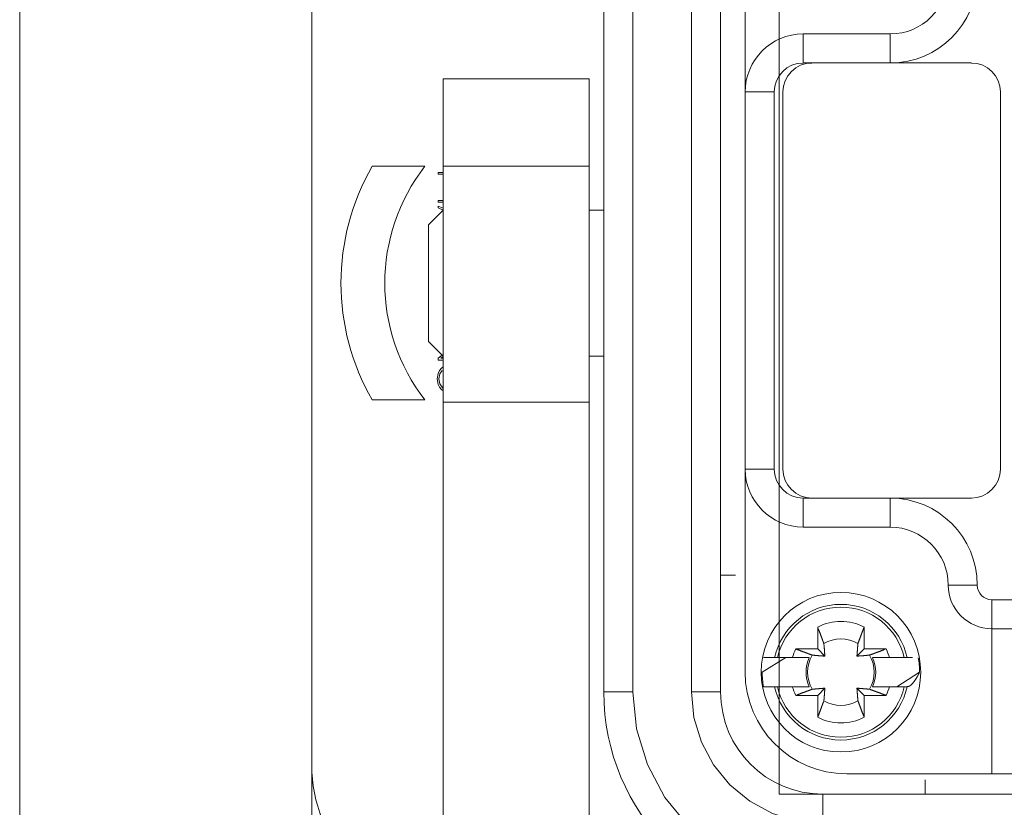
# Model space of a CAD drawing. Header units: millimetres. Extents: x 12388 to 56229, y -202 to 7369.
# Tile 37 of 88: x 20906 to 21041, y 2077 to 2185. Entities that reach past the tile are written whole.
import ezdxf

# ---------------------------------------------------------------- set-up
doc = ezdxf.new("R2010")
doc.units = ezdxf.units.MM
doc.header["$LTSCALE"] = 40
doc.layers.add('도면층1', color=1, linetype='Continuous')

# ---------------------------------------------------------------- blocks, each defined once
blk = doc.blocks.new('0099')
at = {"layer": '도면층1', "linetype": 'Continuous', "lineweight": 15}
for p, q in [((21010.14, 2218.54), (21010.14, 2078.54)), ((21010.14, 2078.54), (21202.14, 2078.54))]:
    blk.add_line(p, q, dxfattribs=at)
at = {"layer": '도면층1', "linetype": 'Continuous', "lineweight": 0}
for p, q in [((20946.14, 2082.54), (20946.14, 2214.54)), ((20986.14, 2092.54), (20986.14, 2204.54)), ((20990.14, 2204.54), (20990.14, 2092.54)), ((20998.14, 2204.54), (20998.14, 2092.54)), ((21002.14, 2092.54), (21002.14, 2204.54)), ((21005.51, 2202.54), (21005.51, 2174.72)), ((21025.37, 2182.67), (21013.45, 2182.67)), ((21013.45, 2182.67), (21013.45, 2178.7)), ((21025.37, 2182.67), (21025.37, 2178.7)), ((21013.45, 2178.7), (21014.65, 2178.7)), ((21025.37, 2178.7), (21014.65, 2178.7)), ((21025.37, 2178.7), (21036.5, 2178.7)), ((20964.13, 2176.54), (20964.13, 2176.54)), ((20964.14, 2176.54), (20964.14, 2164.54)), ((20984.14, 2176.54), (20964.14, 2176.54)), ((20984.14, 2176.54), (20984.14, 2176.54)), ((20984.14, 2176.54), (20984.14, 2164.54)), ((21005.51, 2174.72), (21005.51, 2123.07)), ((21005.51, 2174.72), (21009.48, 2174.72)), ((21009.48, 2123.07), (21009.48, 2174.72)), ((21010.67, 2174.72), (21010.67, 2123.07)), ((21040.47, 2174.72), (21040.47, 2123.07)), ((20954.42, 2164.54), (20961.64, 2164.54)), ((20963.44, 2163.46), (20963.44, 2163.7)), ((20963.44, 2163.7), (20964.14, 2163.7)), ((20964.14, 2163.46), (20963.44, 2163.46)), ((20963.44, 2163.46), (20963.44, 2163.46)), ((20964.14, 2163.46), (20963.44, 2163.46)), ((20964.14, 2164.54), (20964.14, 2132.22)), ((20984.14, 2164.54), (20964.14, 2164.54)), ((20984.14, 2164.54), (20984.14, 2132.22)), ((20963.44, 2159.61), (20963.44, 2159.85)), ((20963.44, 2159.85), (20964.14, 2159.85)), ((20964.14, 2159.61), (20963.44, 2159.61)), ((20963.44, 2159.61), (20963.44, 2159.61)), ((20964.14, 2159.61), (20963.44, 2159.61)), ((20964.14, 2158.54), (20962.13, 2156.53)), ((20963.44, 2158.83), (20963.44, 2159.09)), ((20963.44, 2159.09), (20964.14, 2158.79)), ((20964.12, 2158.53), (20963.44, 2158.83)), ((20963.44, 2158.83), (20963.44, 2158.83)), ((20964.12, 2158.53), (20963.44, 2158.83)), ((20986.14, 2158.54), (20984.14, 2158.54)), ((20962.14, 2156.54), (20962.14, 2140.54)), ((20962.13, 2140.55), (20964.14, 2138.54)), ((20963.44, 2138.28), (20964, 2138.68)), ((20963.44, 2138.01), (20963.44, 2138.28)), ((20964.14, 2138.01), (20963.44, 2138.01)), ((20964.14, 2138.01), (20963.44, 2138.01)), ((20963.44, 2138.01), (20963.44, 2138.01)), ((20964.14, 2138.48), (20963.81, 2138.25)), ((20964.14, 2138.48), (20963.81, 2138.25)), ((20963.81, 2138.25), (20964.14, 2138.25)), ((20984.14, 2138.54), (20986.14, 2138.54)), ((20954.42, 2132.54), (20954.42, 2132.54)), ((20961.64, 2132.54), (20954.42, 2132.54)), ((20961.64, 2132.54), (20954.42, 2132.54)), ((20961.64, 2132.54), (20961.64, 2132.54)), ((20984.14, 2132.22), (20964.14, 2132.22)), ((20964.14, 2132.22), (20964.14, 2068.54)), ((20984.14, 2132.22), (20984.14, 2066.85)), ((21005.51, 2123.07), (21009.48, 2123.07)), ((21005.51, 2095.25), (21005.51, 2123.07)), ((21013.45, 2115.12), (21013.45, 2119.09)), ((21014.65, 2119.09), (21013.45, 2119.09)), ((21014.65, 2119.09), (21025.37, 2119.09)), ((21036.5, 2119.09), (21025.37, 2119.09)), ((21025.37, 2115.12), (21025.37, 2119.09)), ((21013.45, 2115.12), (21025.37, 2115.12)), ((21004.2, 2108.54), (21002.14, 2108.54)), ((21033.32, 2107.17), (21037.3, 2107.17)), ((21039.28, 2105.18), (21039.28, 2101.21)), ((21039.28, 2105.18), (21052.99, 2105.18)), ((21015.44, 2098.43), (21015.44, 2101.44)), ((21021.8, 2101.44), (21021.8, 2098.43)), ((21039.28, 2101.21), (21052.99, 2101.21)), ((21039.28, 2081.34), (21039.28, 2101.21)), ((21011.06, 2097.24), (21007.84, 2095.25)), ((21009.55, 2097.24), (21008.02, 2097.24)), ((21009.55, 2097.24), (21009.93, 2097.24)), ((21009.93, 2097.24), (21011.96, 2097.24)), ((21012.43, 2098.43), (21015.44, 2098.43)), ((21015.44, 2098.43), (21016.42, 2097.45)), ((21020.81, 2097.45), (21021.8, 2098.43)), ((21021.8, 2098.43), (21024.8, 2098.43)), ((21025.27, 2097.24), (21022.96, 2097.24)), ((21025.28, 2097.24), (21027.31, 2097.24)), ((21027.31, 2097.24), (21027.69, 2097.24)), ((21026.28, 2093.26), (21029.4, 2095.25)), ((21008.02, 2093.26), (21009.55, 2093.26)), ((21009.93, 2093.26), (21009.55, 2093.26)), ((21011.96, 2093.26), (21009.93, 2093.26)), ((21022.96, 2093.26), (21024.14, 2093.26)), ((21027.31, 2093.26), (21025.28, 2093.26)), ((21027.69, 2093.26), (21027.31, 2093.26)), ((20990.14, 2092.54), (20986.14, 2092.54)), ((20998.14, 2092.54), (21002.14, 2092.54)), ((21015.44, 2092.07), (21012.43, 2092.07)), ((21016.42, 2093.06), (21015.44, 2092.07)), ((21015.44, 2089.07), (21015.44, 2092.07)), ((21021.8, 2092.07), (21020.81, 2093.06)), ((21021.8, 2092.07), (21021.8, 2089.07)), ((21024.8, 2092.07), (21021.8, 2092.07)), ((21019.41, 2081.34), (21039.28, 2081.34)), ((21039.28, 2081.34), (21046.32, 2081.34)), ((21030.14, 2080.49), (21030.14, 2078.54)), ((21196.14, 2078.54), (21016.14, 2078.54)), ((21016.14, 2078.54), (21016.14, 2074.54))]:
    blk.add_line(p, q, dxfattribs=at)
at = {"layer": '도면층1', "linetype": 'Continuous', "lineweight": 0, "flags": 128}
for points in [[(20964.14, 2133.8), (20963.92, 2133.98), (20963.65, 2134.3), (20963.46, 2134.67), (20963.32, 2135.43), (20963.46, 2136.18), (20963.65, 2136.55), (20963.92, 2136.88), (20964.14, 2137.06)], [(20964, 2136.58), (20963.69, 2136.12), (20963.56, 2135.43), (20963.69, 2134.74), (20964.09, 2134.15), (20964.14, 2134.12)], [(20990.14, 2092.54), (20990.64, 2087.47), (20992.12, 2082.59), (20994.52, 2078.1), (20997.75, 2074.16), (21001.69, 2070.92), (21006.19, 2068.52), (21011.06, 2067.04), (21016.14, 2066.54)], [(21016.14, 2074.54), (21012.62, 2074.89), (21009.25, 2075.91), (21006.14, 2077.58), (21003.41, 2079.81), (21001.17, 2082.54), (20999.51, 2085.65), (20998.48, 2089.03), (20998.14, 2092.54)]]:
    blk.add_lwpolyline(points, dxfattribs=at)
at = {"layer": '도면층1', "linetype": 'Continuous', "lineweight": 0}
for points in [[(21016.29, 2099.17), (21016.27, 2099.23, 0.000042), (21016.24, 2099.29, 0.000041), (21016.22, 2099.35, 0.000039), (21016.2, 2099.41, 0.000038), (21016.17, 2099.48, 0.000037), (21016.15, 2099.54, 0.000035), (21016.12, 2099.61, 0.000034), (21016.1, 2099.68, 0.000033), (21016.07, 2099.75, 0.000032), (21016.05, 2099.81, 0.000031), (21016.02, 2099.88, 0.00003), (21015.99, 2099.96, 0.000029), (21015.97, 2100.03, 0.000028), (21015.94, 2100.1, 0.000028), (21015.91, 2100.18, 0.000027), (21015.88, 2100.25, 0.000026), (21015.85, 2100.33, 0.000025), (21015.83, 2100.41, 0.000025), (21015.8, 2100.49, 0.000024), (21015.77, 2100.57, 0.000022), (21015.74, 2100.65, 0.000023), (21015.7, 2100.73, 0.000027), (21015.67, 2100.82, 0.00002), (21015.64, 2100.9, 0.000007), (21015.61, 2100.97, 0.000027), (21015.58, 2101.07, 0.000044), (21015.52, 2101.23, 0.00002), (21015.44, 2101.44, 0.000011)], [(21021.8, 2101.44), (21021.76, 2101.34, 0.000021), (21021.73, 2101.25, 0.000022), (21021.7, 2101.16, 0.000022), (21021.66, 2101.07, 0.000023), (21021.63, 2100.99, 0.000023), (21021.6, 2100.9, 0.000024), (21021.57, 2100.81, 0.000025), (21021.53, 2100.73, 0.000025), (21021.5, 2100.65, 0.000026), (21021.47, 2100.57, 0.000027), (21021.44, 2100.49, 0.000028), (21021.41, 2100.41, 0.000028), (21021.38, 2100.33, 0.000029), (21021.36, 2100.25, 0.00003), (21021.33, 2100.18, 0.000031), (21021.3, 2100.1, 0.000032), (21021.27, 2100.03, 0.000033), (21021.24, 2099.96, 0.000035), (21021.22, 2099.88, 0.000035), (21021.19, 2099.81, 0.000033), (21021.17, 2099.75, 0.000038), (21021.14, 2099.68, 0.000047), (21021.12, 2099.61, 0.000037), (21021.09, 2099.54, 0.000013), (21021.07, 2099.49, 0.000054), (21021.04, 2099.41, 0.000099), (21021, 2099.31, 0.000051), (21020.95, 2099.17, 0.000028)], [(21016.42, 2097.45), (21016.42, 2097.49, 0.000146), (21016.42, 2097.53, 0.00014), (21016.41, 2097.57, 0.000136), (21016.41, 2097.62, 0.000135), (21016.41, 2097.66, 0.000133), (21016.4, 2097.71, 0.000131), (21016.4, 2097.76, 0.000128), (21016.4, 2097.8, 0.000127), (21016.39, 2097.85, 0.000124), (21016.39, 2097.9, 0.000123), (21016.39, 2097.95, 0.00012), (21016.38, 2098, 0.000118), (21016.38, 2098.06, 0.000116), (21016.37, 2098.11, 0.000115), (21016.37, 2098.16, 0.000112), (21016.37, 2098.22, 0.000109), (21016.36, 2098.28, 0.000108), (21016.36, 2098.34, 0.000109), (21016.35, 2098.4, 0.000103), (21016.35, 2098.46, 0.000094), (21016.34, 2098.52, 0.000103), (21016.34, 2098.59, 0.000123), (21016.33, 2098.66, 0.000088), (21016.33, 2098.72, 0.000024), (21016.32, 2098.78, 0.000127), (21016.31, 2098.86, 0.000209), (21016.3, 2098.99, 0.000094), (21016.29, 2099.17, 0.000047)], [(21020.95, 2099.17), (21020.94, 2099.09, 0.000078), (21020.94, 2099.01, 0.000084), (21020.93, 2098.94, 0.000087), (21020.93, 2098.86, 0.000088), (21020.92, 2098.79, 0.000089), (21020.91, 2098.72, 0.000091), (21020.91, 2098.65, 0.000093), (21020.9, 2098.59, 0.000095), (21020.9, 2098.52, 0.000097), (21020.89, 2098.46, 0.000099), (21020.89, 2098.4, 0.000101), (21020.88, 2098.34, 0.000103), (21020.88, 2098.28, 0.000105), (21020.87, 2098.22, 0.000107), (21020.87, 2098.16, 0.000109), (21020.86, 2098.11, 0.00011), (21020.86, 2098.06, 0.000113), (21020.86, 2098, 0.000117), (21020.85, 2097.95, 0.000116), (21020.85, 2097.9, 0.000111), (21020.84, 2097.85, 0.000123), (21020.84, 2097.8, 0.000148), (21020.84, 2097.75, 0.000117), (21020.83, 2097.71, 0.000045), (21020.83, 2097.67, 0.000164), (21020.83, 2097.62, 0.00029), (21020.82, 2097.54, 0.00015), (21020.81, 2097.45, 0.000083)], [(21011.96, 2097.24), (21012.05, 2097.24, 0.000003), (21012.14, 2097.24, 0.000003), (21012.23, 2097.24, 0.000003), (21012.32, 2097.24, 0.000003), (21012.41, 2097.24, 0.000003), (21012.49, 2097.24, 0.000003), (21012.58, 2097.24, 0.000003), (21012.66, 2097.24, 0.000003), (21012.75, 2097.24, 0.000003), (21012.83, 2097.24, 0.000003), (21012.91, 2097.24, 0.000003), (21012.99, 2097.24, 0.000004), (21013.07, 2097.24, 0.000004), (21013.15, 2097.24, 0.000004), (21013.23, 2097.24, 0.000004), (21013.3, 2097.24, 0.000004), (21013.38, 2097.24, 0.000004), (21013.45, 2097.24, 0.000004), (21013.53, 2097.24, 0.000004), (21013.6, 2097.24, 0.000004), (21013.67, 2097.24, 0.000005), (21013.74, 2097.24, 0.000006), (21013.81, 2097.24, 0.000004), (21013.88, 2097.24, 0.000001), (21013.94, 2097.24, 0.000006), (21014.02, 2097.24, 0.000011), (21014.13, 2097.24, 0.000006), (21014.28, 2097.24, 0.000003)], [(21012.43, 2098.43), (21012.53, 2098.39, 0.00002), (21012.62, 2098.36, 0.000021), (21012.71, 2098.33, 0.000021), (21012.8, 2098.29, 0.000022), (21012.88, 2098.26, 0.000022), (21012.97, 2098.23, 0.000023), (21013.06, 2098.2, 0.000024), (21013.14, 2098.17, 0.000024), (21013.22, 2098.13, 0.000025), (21013.3, 2098.1, 0.000026), (21013.38, 2098.07, 0.000027), (21013.46, 2098.04, 0.000027), (21013.54, 2098.02, 0.000028), (21013.62, 2097.99, 0.000029), (21013.69, 2097.96, 0.00003), (21013.77, 2097.93, 0.00003), (21013.84, 2097.9, 0.000032), (21013.91, 2097.88, 0.000033), (21013.99, 2097.85, 0.000033), (21014.06, 2097.82, 0.000032), (21014.12, 2097.8, 0.000036), (21014.19, 2097.77, 0.000045), (21014.26, 2097.75, 0.000035), (21014.33, 2097.72, 0.000012), (21014.38, 2097.7, 0.000052), (21014.46, 2097.67, 0.000095), (21014.56, 2097.63, 0.000049), (21014.7, 2097.58, 0.000027)], [(21014.7, 2097.58), (21014.78, 2097.58, 0.00008), (21014.86, 2097.57, 0.000086), (21014.93, 2097.56, 0.00009), (21015.01, 2097.56, 0.00009), (21015.08, 2097.55, 0.000092), (21015.15, 2097.55, 0.000094), (21015.22, 2097.54, 0.000096), (21015.28, 2097.53, 0.000098), (21015.35, 2097.53, 0.0001), (21015.41, 2097.52, 0.000102), (21015.47, 2097.52, 0.000104), (21015.53, 2097.51, 0.000105), (21015.59, 2097.51, 0.000108), (21015.65, 2097.5, 0.00011), (21015.71, 2097.5, 0.000112), (21015.76, 2097.5, 0.000113), (21015.81, 2097.49, 0.000116), (21015.87, 2097.49, 0.00012), (21015.92, 2097.48, 0.000119), (21015.97, 2097.48, 0.000114), (21016.02, 2097.48, 0.000127), (21016.07, 2097.47, 0.000152), (21016.12, 2097.47, 0.00012), (21016.16, 2097.47, 0.000047), (21016.2, 2097.46, 0.000169), (21016.25, 2097.46, 0.000299), (21016.33, 2097.45, 0.000155), (21016.42, 2097.45, 0.000085)], [(21020.81, 2097.45), (21020.86, 2097.45, 0.000149), (21020.9, 2097.45, 0.000142), (21020.94, 2097.46, 0.000139), (21020.99, 2097.46, 0.000138), (21021.03, 2097.46, 0.000136), (21021.08, 2097.47, 0.000133), (21021.12, 2097.47, 0.000131), (21021.17, 2097.47, 0.000129), (21021.22, 2097.48, 0.000127), (21021.27, 2097.48, 0.000125), (21021.32, 2097.48, 0.000123), (21021.37, 2097.49, 0.000121), (21021.42, 2097.49, 0.000118), (21021.48, 2097.5, 0.000117), (21021.53, 2097.5, 0.000114), (21021.59, 2097.5, 0.000112), (21021.65, 2097.51, 0.00011), (21021.71, 2097.51, 0.000111), (21021.77, 2097.52, 0.000105), (21021.83, 2097.52, 0.000096), (21021.89, 2097.53, 0.000105), (21021.96, 2097.53, 0.000125), (21022.02, 2097.54, 0.000089), (21022.09, 2097.55, 0.000024), (21022.15, 2097.55, 0.000129), (21022.23, 2097.56, 0.000213), (21022.36, 2097.57, 0.000096), (21022.54, 2097.58, 0.000048)], [(21022.54, 2097.58), (21022.6, 2097.61, 0.000049), (21022.66, 2097.63, 0.000047), (21022.72, 2097.65, 0.000045), (21022.78, 2097.67, 0.000044), (21022.85, 2097.7, 0.000042), (21022.91, 2097.72, 0.000041), (21022.98, 2097.75, 0.00004), (21023.05, 2097.77, 0.000039), (21023.11, 2097.8, 0.000037), (21023.18, 2097.82, 0.000036), (21023.25, 2097.85, 0.000035), (21023.33, 2097.88, 0.000034), (21023.4, 2097.9, 0.000033), (21023.47, 2097.93, 0.000032), (21023.55, 2097.96, 0.000031), (21023.62, 2097.99, 0.00003), (21023.7, 2098.02, 0.000029), (21023.78, 2098.04, 0.000029), (21023.86, 2098.07, 0.000027), (21023.94, 2098.1, 0.000025), (21024.02, 2098.13, 0.000027), (21024.1, 2098.17, 0.000031), (21024.19, 2098.2, 0.000023), (21024.27, 2098.23, 0.000008), (21024.34, 2098.26, 0.000031), (21024.44, 2098.29, 0.000051), (21024.6, 2098.35, 0.000024), (21024.8, 2098.43, 0.000012)], [(21022.96, 2097.24), (21023.03, 2097.24, 0.000006), (21023.09, 2097.24, 0.000005), (21023.16, 2097.24, 0.000005), (21023.22, 2097.24, 0.000005), (21023.29, 2097.24, 0.000005), (21023.36, 2097.24, 0.000005), (21023.43, 2097.24, 0.000005), (21023.5, 2097.24, 0.000005), (21023.57, 2097.24, 0.000005), (21023.64, 2097.24, 0.000004), (21023.71, 2097.24, 0.000004), (21023.79, 2097.24, 0.000004), (21023.86, 2097.24, 0.000004), (21023.94, 2097.24, 0.000004), (21024.01, 2097.24, 0.000004), (21024.09, 2097.24, 0.000004), (21024.17, 2097.24, 0.000004), (21024.25, 2097.24, 0.000004), (21024.33, 2097.24, 0.000004), (21024.41, 2097.24, 0.000003), (21024.49, 2097.24, 0.000003), (21024.57, 2097.24, 0.000004), (21024.66, 2097.24, 0.000003), (21024.74, 2097.24, 0.000001), (21024.82, 2097.24, 0.000004), (21024.92, 2097.24, 0.000007), (21025.08, 2097.24, 0.000003), (21025.28, 2097.24, 0.000002)], [(21028.41, 2097.24), (21028.41, 2097.24, -0.003784), (21028.4, 2097.24, -0.000834), (21028.4, 2097.24, -0.000349), (21028.39, 2097.24, -0.000195), (21028.38, 2097.24, -0.000122), (21028.38, 2097.24, -0.000085), (21028.37, 2097.24, -0.000062), (21028.35, 2097.24, -0.000047), (21028.34, 2097.24, -0.000037), (21028.32, 2097.24, -0.00003), (21028.31, 2097.24, -0.000025), (21028.29, 2097.24, -0.000021), (21028.27, 2097.24, -0.000018), (21028.25, 2097.24, -0.000015), (21028.22, 2097.24, -0.000013), (21028.2, 2097.24, -0.000012), (21028.17, 2097.24, -0.00001), (21028.15, 2097.24, -0.000009), (21028.12, 2097.24, -0.000008), (21028.09, 2097.24, -0.000007), (21028.05, 2097.24, -0.000007), (21028.02, 2097.24, -0.000007), (21027.98, 2097.24, -0.000005), (21027.95, 2097.24, -0.000002), (21027.91, 2097.24, -0.000007), (21027.87, 2097.24, -0.00001), (21027.79, 2097.24, -0.000004), (21027.69, 2097.24, -0.000002)], [(21027.69, 2093.26), (21027.74, 2093.27, 0.022934), (21027.79, 2093.27, 0.021956), (21027.84, 2093.28, 0.02068), (21027.89, 2093.3, 0.019302), (21027.94, 2093.32, 0.017796), (21027.99, 2093.34, 0.016352), (21028.04, 2093.37, 0.0149), (21028.09, 2093.4, 0.013589), (21028.14, 2093.44, 0.012328), (21028.2, 2093.48, 0.011225), (21028.25, 2093.53, 0.010182), (21028.3, 2093.58, 0.00928), (21028.36, 2093.64, 0.008449), (21028.42, 2093.7, 0.007743), (21028.47, 2093.76, 0.007055), (21028.53, 2093.83, 0.006444), (21028.59, 2093.9, 0.005968), (21028.65, 2093.98, 0.005614), (21028.71, 2094.06, 0.005023), (21028.77, 2094.15, 0.004361), (21028.83, 2094.24, 0.004474), (21028.89, 2094.33, 0.00492), (21028.95, 2094.44, 0.00344), (21029.01, 2094.54, 0.001133), (21029.07, 2094.63, 0.004482), (21029.14, 2094.76, 0.006788), (21029.25, 2094.97, 0.002981), (21029.4, 2095.25, 0.001507)], [(21014.28, 2093.26), (21014.21, 2093.26, 0.000006), (21014.15, 2093.26, 0.000006), (21014.08, 2093.26, 0.000006), (21014.02, 2093.26, 0.000006), (21013.95, 2093.26, 0.000006), (21013.88, 2093.26, 0.000006), (21013.81, 2093.26, 0.000005), (21013.74, 2093.26, 0.000005), (21013.67, 2093.26, 0.000005), (21013.6, 2093.26, 0.000005), (21013.53, 2093.26, 0.000005), (21013.45, 2093.26, 0.000005), (21013.38, 2093.26, 0.000005), (21013.3, 2093.26, 0.000005), (21013.23, 2093.26, 0.000004), (21013.15, 2093.26, 0.000004), (21013.07, 2093.26, 0.000004), (21012.99, 2093.26, 0.000004), (21012.91, 2093.26, 0.000004), (21012.83, 2093.26, 0.000004), (21012.75, 2093.26, 0.000004), (21012.66, 2093.26, 0.000005), (21012.58, 2093.26, 0.000003), (21012.49, 2093.26, 0.000001), (21012.42, 2093.26, 0.000005), (21012.32, 2093.26, 0.000008), (21012.16, 2093.26, 0.000004), (21011.96, 2093.26, 0.000002)], [(21025.28, 2093.26), (21025.19, 2093.26, 0.000003), (21025.1, 2093.26, 0.000003), (21025.01, 2093.26, 0.000003), (21024.92, 2093.26, 0.000003), (21024.83, 2093.26, 0.000003), (21024.74, 2093.26, 0.000003), (21024.66, 2093.26, 0.000004), (21024.57, 2093.26, 0.000004), (21024.49, 2093.26, 0.000004), (21024.41, 2093.26, 0.000004), (21024.33, 2093.26, 0.000004), (21024.25, 2093.26, 0.000004), (21024.17, 2093.26, 0.000004), (21024.09, 2093.26, 0.000004), (21024.01, 2093.26, 0.000004), (21023.94, 2093.26, 0.000004), (21023.86, 2093.26, 0.000005), (21023.79, 2093.26, 0.000005), (21023.71, 2093.26, 0.000005), (21023.64, 2093.26, 0.000005), (21023.57, 2093.26, 0.000005), (21023.5, 2093.26, 0.000006), (21023.43, 2093.26, 0.000005), (21023.36, 2093.26, 0.000002), (21023.3, 2093.26, 0.000007), (21023.22, 2093.26, 0.000013), (21023.11, 2093.26, 0.000007), (21022.96, 2093.26, 0.000004)], [(21014.7, 2092.92), (21014.64, 2092.9, 0.000039), (21014.58, 2092.87, 0.000038), (21014.52, 2092.85, 0.000037), (21014.46, 2092.83, 0.000035), (21014.39, 2092.8, 0.000034), (21014.33, 2092.78, 0.000033), (21014.26, 2092.75, 0.000032), (21014.19, 2092.73, 0.000031), (21014.12, 2092.7, 0.00003), (21014.06, 2092.68, 0.000029), (21013.99, 2092.65, 0.000028), (21013.91, 2092.63, 0.000027), (21013.84, 2092.6, 0.000026), (21013.77, 2092.57, 0.000026), (21013.69, 2092.54, 0.000025), (21013.62, 2092.51, 0.000024), (21013.54, 2092.49, 0.000024), (21013.46, 2092.46, 0.000023), (21013.38, 2092.43, 0.000022), (21013.3, 2092.4, 0.00002), (21013.22, 2092.37, 0.000022), (21013.14, 2092.34, 0.000025), (21013.05, 2092.3, 0.000018), (21012.97, 2092.27, 0.000006), (21012.9, 2092.24, 0.000025), (21012.8, 2092.21, 0.000041), (21012.64, 2092.15, 0.000019), (21012.43, 2092.07, 0.00001)], [(21016.42, 2093.06), (21016.38, 2093.05, 0.000141), (21016.34, 2093.05, 0.000135), (21016.3, 2093.05, 0.000131), (21016.25, 2093.04, 0.00013), (21016.21, 2093.04, 0.000128), (21016.16, 2093.04, 0.000126), (21016.11, 2093.03, 0.000124), (21016.07, 2093.03, 0.000122), (21016.02, 2093.03, 0.00012), (21015.97, 2093.02, 0.000118), (21015.92, 2093.02, 0.000116), (21015.87, 2093.01, 0.000114), (21015.81, 2093.01, 0.000112), (21015.76, 2093.01, 0.000111), (21015.71, 2093, 0.000108), (21015.65, 2093, 0.000106), (21015.59, 2092.99, 0.000105), (21015.53, 2092.99, 0.000105), (21015.47, 2092.98, 0.0001), (21015.41, 2092.98, 0.000091), (21015.35, 2092.97, 0.0001), (21015.28, 2092.97, 0.000118), (21015.21, 2092.96, 0.000085), (21015.15, 2092.96, 0.000023), (21015.09, 2092.95, 0.000122), (21015.01, 2092.94, 0.000201), (21014.88, 2092.93, 0.00009), (21014.7, 2092.92, 0.000045)], [(21016.29, 2091.33), (21016.29, 2091.41, 0.000079), (21016.3, 2091.49, 0.000085), (21016.31, 2091.57, 0.000088), (21016.31, 2091.64, 0.000089), (21016.32, 2091.71, 0.00009), (21016.33, 2091.78, 0.000092), (21016.33, 2091.85, 0.000095), (21016.34, 2091.91, 0.000096), (21016.34, 2091.98, 0.000098), (21016.35, 2092.04, 0.0001), (21016.35, 2092.1, 0.000102), (21016.36, 2092.16, 0.000104), (21016.36, 2092.22, 0.000106), (21016.37, 2092.28, 0.000108), (21016.37, 2092.34, 0.00011), (21016.37, 2092.39, 0.000111), (21016.38, 2092.44, 0.000114), (21016.38, 2092.5, 0.000118), (21016.39, 2092.55, 0.000118), (21016.39, 2092.6, 0.000112), (21016.39, 2092.65, 0.000125), (21016.4, 2092.7, 0.00015), (21016.4, 2092.75, 0.000118), (21016.4, 2092.79, 0.000046), (21016.41, 2092.83, 0.000166), (21016.41, 2092.88, 0.000294), (21016.42, 2092.96, 0.000152), (21016.42, 2093.06, 0.000084)], [(21022.54, 2092.92), (21022.46, 2092.93, 0.000077), (21022.38, 2092.93, 0.000082), (21022.3, 2092.94, 0.000086), (21022.23, 2092.94, 0.000086), (21022.16, 2092.95, 0.000088), (21022.09, 2092.96, 0.00009), (21022.02, 2092.96, 0.000092), (21021.96, 2092.97, 0.000094), (21021.89, 2092.97, 0.000096), (21021.83, 2092.98, 0.000097), (21021.77, 2092.98, 0.000099), (21021.71, 2092.99, 0.000101), (21021.65, 2092.99, 0.000103), (21021.59, 2093, 0.000105), (21021.53, 2093, 0.000107), (21021.48, 2093.01, 0.000108), (21021.42, 2093.01, 0.000111), (21021.37, 2093.01, 0.000115), (21021.32, 2093.02, 0.000114), (21021.27, 2093.02, 0.000109), (21021.22, 2093.03, 0.000121), (21021.17, 2093.03, 0.000145), (21021.12, 2093.03, 0.000115), (21021.08, 2093.04, 0.000045), (21021.04, 2093.04, 0.000161), (21020.99, 2093.04, 0.000286), (21020.91, 2093.05, 0.000148), (21020.81, 2093.06, 0.000081)], [(21020.81, 2093.06), (21020.82, 2093.01, 0.000144), (21020.82, 2092.97, 0.000138), (21020.82, 2092.93, 0.000134), (21020.83, 2092.88, 0.000133), (21020.83, 2092.84, 0.000131), (21020.83, 2092.79, 0.000129), (21020.84, 2092.75, 0.000127), (21020.84, 2092.7, 0.000125), (21020.84, 2092.65, 0.000123), (21020.85, 2092.6, 0.000121), (21020.85, 2092.55, 0.000118), (21020.86, 2092.5, 0.000117), (21020.86, 2092.44, 0.000114), (21020.86, 2092.39, 0.000113), (21020.87, 2092.34, 0.00011), (21020.87, 2092.28, 0.000108), (21020.88, 2092.22, 0.000107), (21020.88, 2092.16, 0.000107), (21020.89, 2092.1, 0.000102), (21020.89, 2092.04, 0.000092), (21020.9, 2091.98, 0.000102), (21020.9, 2091.91, 0.000121), (21020.91, 2091.85, 0.000086), (21020.91, 2091.78, 0.000023), (21020.92, 2091.72, 0.000125), (21020.93, 2091.64, 0.000206), (21020.94, 2091.51, 0.000092), (21020.95, 2091.33, 0.000046)], [(21024.8, 2092.07), (21024.71, 2092.11, 0.000017), (21024.62, 2092.14, 0.000017), (21024.53, 2092.17, 0.000018), (21024.44, 2092.21, 0.000018), (21024.35, 2092.24, 0.000019), (21024.27, 2092.27, 0.000019), (21024.18, 2092.3, 0.00002), (21024.1, 2092.34, 0.00002), (21024.02, 2092.37, 0.000021), (21023.94, 2092.4, 0.000021), (21023.86, 2092.43, 0.000022), (21023.78, 2092.46, 0.000023), (21023.7, 2092.49, 0.000023), (21023.62, 2092.51, 0.000024), (21023.55, 2092.54, 0.000025), (21023.47, 2092.57, 0.000025), (21023.4, 2092.6, 0.000026), (21023.33, 2092.63, 0.000028), (21023.25, 2092.65, 0.000028), (21023.18, 2092.68, 0.000027), (21023.11, 2092.7, 0.00003), (21023.05, 2092.73, 0.000037), (21022.98, 2092.76, 0.000029), (21022.91, 2092.78, 0.00001), (21022.85, 2092.8, 0.000043), (21022.78, 2092.83, 0.000079), (21022.68, 2092.87, 0.000041), (21022.54, 2092.92, 0.000022)], [(21015.44, 2089.07), (21015.48, 2089.16, 0.000018), (21015.51, 2089.25, 0.000018), (21015.54, 2089.34, 0.000019), (21015.58, 2089.43, 0.000019), (21015.61, 2089.51, 0.00002), (21015.64, 2089.6, 0.00002), (21015.67, 2089.69, 0.000021), (21015.7, 2089.77, 0.000021), (21015.74, 2089.85, 0.000022), (21015.77, 2089.93, 0.000022), (21015.8, 2090.01, 0.000023), (21015.83, 2090.09, 0.000024), (21015.85, 2090.17, 0.000024), (21015.88, 2090.25, 0.000025), (21015.91, 2090.32, 0.000026), (21015.94, 2090.4, 0.000026), (21015.97, 2090.47, 0.000028), (21015.99, 2090.54, 0.000029), (21016.02, 2090.62, 0.000029), (21016.05, 2090.69, 0.000028), (21016.07, 2090.76, 0.000032), (21016.1, 2090.82, 0.000039), (21016.12, 2090.89, 0.000031), (21016.15, 2090.96, 0.000011), (21016.17, 2091.02, 0.000045), (21016.2, 2091.09, 0.000083), (21016.24, 2091.19, 0.000043), (21016.29, 2091.33, 0.000023)], [(21020.95, 2091.33), (21020.97, 2091.27, 0.000049), (21021, 2091.21, 0.000048), (21021.02, 2091.15, 0.000046), (21021.04, 2091.09, 0.000045), (21021.07, 2091.02, 0.000043), (21021.09, 2090.96, 0.000042), (21021.12, 2090.89, 0.000041), (21021.14, 2090.82, 0.000039), (21021.17, 2090.76, 0.000038), (21021.19, 2090.69, 0.000037), (21021.22, 2090.62, 0.000036), (21021.24, 2090.54, 0.000035), (21021.27, 2090.47, 0.000034), (21021.3, 2090.4, 0.000033), (21021.33, 2090.32, 0.000032), (21021.36, 2090.25, 0.000031), (21021.38, 2090.17, 0.00003), (21021.41, 2090.09, 0.00003), (21021.44, 2090.01, 0.000028), (21021.47, 2089.93, 0.000025), (21021.5, 2089.85, 0.000027), (21021.53, 2089.77, 0.000032), (21021.57, 2089.68, 0.000023), (21021.6, 2089.6, 0.000008), (21021.63, 2089.53, 0.000032), (21021.66, 2089.43, 0.000052), (21021.72, 2089.27, 0.000024), (21021.8, 2089.07, 0.000013)]]:
    blk.add_lwpolyline(points, format="xyb", dxfattribs=at)
for centre, radius, start, end in [((21025.37, 2190.62), 7.95, 270, 0), ((21025.37, 2190.62), 11.92, 270, 0), ((21013.45, 2174.72), 7.95, 90, 180), ((21013.45, 2174.72), 3.97, 90, 180), ((21014.65, 2174.72), 3.97, 90, 180), ((21036.5, 2174.72), 3.97, 0, 90), ((20982.14, 2148.54), 32, 150.0002, 210.0006), ((20982.14, 2148.54), 26, 142.0204, 217.9803), ((21013.45, 2123.07), 7.95, 180, 270), ((21013.45, 2123.07), 3.97, 180, 270), ((21014.65, 2123.07), 3.97, 180, 270), ((21036.5, 2123.07), 3.97, 270, 0), ((21025.37, 2107.17), 11.92, 0, 90), ((21025.37, 2107.17), 7.95, 0, 90), ((21039.28, 2107.17), 5.96, 180, 270), ((21039.28, 2107.17), 1.99, 180, 270), ((21018.62, 2095.25), 10.93, 270, 180), ((21018.62, 2095.25), 9.29, 12.3529, 167.6471), ((21018.62, 2095.25), 8.91, 12.8773, 167.1231), ((21018.62, 2095.25), 6.95, 62.7971, 117.2029), ((21018.62, 2095.25), 4.56, 59.2353, 120.7647), ((21018.62, 2095.25), 6.95, 152.7971, 163.3985), ((21018.62, 2095.25), 4.77, 155.4098, 204.5902), ((21018.62, 2095.25), 4.56, 149.2353, 210.7647), ((21018.62, 2095.25), 4.56, 329.2353, 30.7647), ((21018.62, 2095.25), 4.77, 335.4098, 24.5902), ((21018.62, 2095.25), 6.95, 16.6015, 27.2029), ((21018.62, 2095.25), 10.78, 0, 10.6178), ((21019.41, 2095.25), 13.91, 180, 270), ((21018.62, 2095.25), 10.93, 180, 270), ((21018.62, 2095.25), 10.78, 180, 190.6178), ((21018.62, 2095.25), 9.29, 192.3529, 347.6471), ((21018.62, 2095.25), 8.91, 192.8772, 347.123), ((21018.62, 2095.25), 6.95, 196.6015, 207.2029), ((21018.62, 2095.25), 6.95, 332.7971, 343.3985), ((21016.14, 2092.54), 30, 180, 270), ((21016.14, 2092.54), 14, 180, 270), ((21018.62, 2095.25), 4.56, 239.2353, 300.7647), ((21018.62, 2095.25), 6.95, 242.7971, 297.2029), ((20966.14, 2082.54), 20, 180, 265.6951)]:
    blk.add_arc(centre, radius, start, end, dxfattribs=at)
blk = doc.blocks.new('view dd')
at = {"linetype": 'Continuous', "lineweight": 15}
for p, q in [((20906.14, 2616.54), (20906.14, 2016.54)), ((20946.14, 2056.54), (20946.14, 2576.54))]:
    blk.add_line(p, q, dxfattribs=at)
blk.add_blockref('0099', (0, 0))

msp = doc.modelspace()

# ---------------------------------------------------------------- block references
msp.add_blockref('view dd', (0, 0))

doc.saveas('drawing.dxf')
